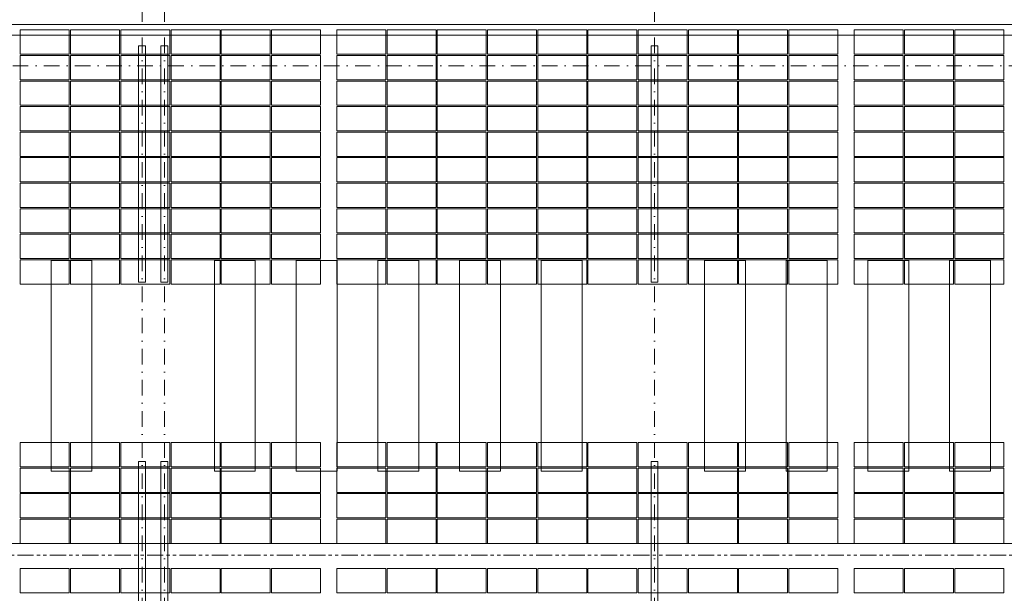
# Model space of a CAD drawing. Header units: millimetres. Extents: x -29085 to 3627694, y -159961 to 2281735.
# Tile 171 of 229: x 288934 to 313044, y 254768 to 268810. Entities that reach past the tile are written whole.
import ezdxf

# ---------------------------------------------------------------- set-up
doc = ezdxf.new("R2010")
doc.units = ezdxf.units.MM
for name, pattern in [('CENTERX2', [101.6, 63.5, -12.7, 12.7, -12.7]), ('DASHDOT', [25.4, 12.7, -6.35, 0, -6.35]), ('PHANTOM2', [31.75, 15.875, -3.175, 3.175, -3.175, 3.175, -3.175])]:
    doc.linetypes.add(name, pattern=pattern)
for name, color, linetype, lineweight in [('A99_FVE', 30, 'Continuous', 5), ('A99_S_kce-demolice', 30, 'Continuous', 20), ('A99_S_kce-pohl', 7, 'Continuous', 5), ('A99_S_osy', 1, 'CENTERX2', 5)]:
    doc.layers.add(name, color=color, linetype=linetype, lineweight=lineweight)

msp = doc.modelspace()

# ---------------------------------------------------------------- linework, layer by layer
at = {"layer": 'A99_FVE', "lineweight": 5, "ltscale": 2}
for points in [[(288949, 268558.3), (288949, 267963.3), (290149, 267963.3), (290149, 268558.3)], [(291379, 268558.3), (291379, 267963.3), (290179, 267963.3), (290179, 268558.3)], [(292609, 268558.3), (292609, 267963.3), (291409, 267963.3), (291409, 268558.3)], [(293839, 268558.3), (293839, 267963.3), (292639, 267963.3), (292639, 268558.3)], [(295069, 268558.3), (295069, 267963.3), (293869, 267963.3), (293869, 268558.3)], [(296299, 268558.3), (296299, 267963.3), (295099, 267963.3), (295099, 268558.3)], [(296699, 268558.3), (296699, 267963.3), (297899, 267963.3), (297899, 268558.3)], [(297929, 268558.3), (297929, 267963.3), (299129, 267963.3), (299129, 268558.3)], [(299159, 268558.3), (299159, 267963.3), (300359, 267963.3), (300359, 268558.3)], [(300389, 268558.3), (300389, 267963.3), (301589, 267963.3), (301589, 268558.3)], [(301619, 268558.3), (301619, 267963.3), (302819, 267963.3), (302819, 268558.3)], [(304049, 268558.3), (304049, 267963.3), (302849, 267963.3), (302849, 268558.3)], [(305279, 268558.3), (305279, 267963.3), (304079, 267963.3), (304079, 268558.3)], [(306509, 268558.3), (306509, 267963.3), (305309, 267963.3), (305309, 268558.3)], [(307739, 268558.3), (307739, 267963.3), (306539, 267963.3), (306539, 268558.3)], [(308969, 268558.3), (308969, 267963.3), (307769, 267963.3), (307769, 268558.3)], [(309369, 268558.3), (309369, 267963.3), (310569, 267963.3), (310569, 268558.3)], [(310599, 268558.3), (310599, 267963.3), (311799, 267963.3), (311799, 268558.3)], [(311829, 268558.3), (311829, 267963.3), (313029, 267963.3), (313029, 268558.3)], [(288949, 267338.3), (288949, 267933.3), (290149, 267933.3), (290149, 267338.3)], [(291379, 267338.3), (291379, 267933.3), (290179, 267933.3), (290179, 267338.3)], [(292609, 267338.3), (292609, 267933.3), (291409, 267933.3), (291409, 267338.3)], [(293839, 267338.3), (293839, 267933.3), (292639, 267933.3), (292639, 267338.3)], [(295069, 267338.3), (295069, 267933.3), (293869, 267933.3), (293869, 267338.3)], [(296299, 267338.3), (296299, 267933.3), (295099, 267933.3), (295099, 267338.3)], [(296699, 267338.3), (296699, 267933.3), (297899, 267933.3), (297899, 267338.3)], [(297929, 267338.3), (297929, 267933.3), (299129, 267933.3), (299129, 267338.3)], [(299159, 267338.3), (299159, 267933.3), (300359, 267933.3), (300359, 267338.3)], [(300389, 267338.3), (300389, 267933.3), (301589, 267933.3), (301589, 267338.3)], [(301619, 267338.3), (301619, 267933.3), (302819, 267933.3), (302819, 267338.3)], [(304049, 267338.3), (304049, 267933.3), (302849, 267933.3), (302849, 267338.3)], [(305279, 267338.3), (305279, 267933.3), (304079, 267933.3), (304079, 267338.3)], [(306509, 267338.3), (306509, 267933.3), (305309, 267933.3), (305309, 267338.3)], [(307739, 267338.3), (307739, 267933.3), (306539, 267933.3), (306539, 267338.3)], [(308969, 267338.3), (308969, 267933.3), (307769, 267933.3), (307769, 267338.3)], [(309369, 267338.3), (309369, 267933.3), (310569, 267933.3), (310569, 267338.3)], [(310599, 267338.3), (310599, 267933.3), (311799, 267933.3), (311799, 267338.3)], [(311829, 267338.3), (311829, 267933.3), (313029, 267933.3), (313029, 267338.3)], [(288949, 267308.3), (288949, 266713.3), (290149, 266713.3), (290149, 267308.3)], [(291379, 267308.3), (291379, 266713.3), (290179, 266713.3), (290179, 267308.3)], [(292609, 267308.3), (292609, 266713.3), (291409, 266713.3), (291409, 267308.3)], [(293839, 267308.3), (293839, 266713.3), (292639, 266713.3), (292639, 267308.3)], [(295069, 267308.3), (295069, 266713.3), (293869, 266713.3), (293869, 267308.3)], [(296299, 267308.3), (296299, 266713.3), (295099, 266713.3), (295099, 267308.3)], [(296699, 267308.3), (296699, 266713.3), (297899, 266713.3), (297899, 267308.3)], [(297929, 267308.3), (297929, 266713.3), (299129, 266713.3), (299129, 267308.3)], [(299159, 267308.3), (299159, 266713.3), (300359, 266713.3), (300359, 267308.3)], [(300389, 267308.3), (300389, 266713.3), (301589, 266713.3), (301589, 267308.3)], [(301619, 267308.3), (301619, 266713.3), (302819, 266713.3), (302819, 267308.3)], [(304049, 267308.3), (304049, 266713.3), (302849, 266713.3), (302849, 267308.3)], [(305279, 267308.3), (305279, 266713.3), (304079, 266713.3), (304079, 267308.3)], [(306509, 267308.3), (306509, 266713.3), (305309, 266713.3), (305309, 267308.3)], [(307739, 267308.3), (307739, 266713.3), (306539, 266713.3), (306539, 267308.3)], [(308969, 267308.3), (308969, 266713.3), (307769, 266713.3), (307769, 267308.3)], [(309369, 267308.3), (309369, 266713.3), (310569, 266713.3), (310569, 267308.3)], [(310599, 267308.3), (310599, 266713.3), (311799, 266713.3), (311799, 267308.3)], [(311829, 267308.3), (311829, 266713.3), (313029, 266713.3), (313029, 267308.3)], [(288949, 266088.3), (288949, 266683.3), (290149, 266683.3), (290149, 266088.3)], [(291379, 266088.3), (291379, 266683.3), (290179, 266683.3), (290179, 266088.3)], [(292609, 266088.3), (292609, 266683.3), (291409, 266683.3), (291409, 266088.3)], [(293839, 266088.3), (293839, 266683.3), (292639, 266683.3), (292639, 266088.3)], [(295069, 266088.3), (295069, 266683.3), (293869, 266683.3), (293869, 266088.3)], [(296299, 266088.3), (296299, 266683.3), (295099, 266683.3), (295099, 266088.3)], [(296699, 266088.3), (296699, 266683.3), (297899, 266683.3), (297899, 266088.3)], [(297929, 266088.3), (297929, 266683.3), (299129, 266683.3), (299129, 266088.3)], [(299159, 266088.3), (299159, 266683.3), (300359, 266683.3), (300359, 266088.3)], [(300389, 266088.3), (300389, 266683.3), (301589, 266683.3), (301589, 266088.3)], [(301619, 266088.3), (301619, 266683.3), (302819, 266683.3), (302819, 266088.3)], [(304049, 266088.3), (304049, 266683.3), (302849, 266683.3), (302849, 266088.3)], [(305279, 266088.3), (305279, 266683.3), (304079, 266683.3), (304079, 266088.3)], [(306509, 266088.3), (306509, 266683.3), (305309, 266683.3), (305309, 266088.3)], [(307739, 266088.3), (307739, 266683.3), (306539, 266683.3), (306539, 266088.3)], [(308969, 266088.3), (308969, 266683.3), (307769, 266683.3), (307769, 266088.3)], [(309369, 266088.3), (309369, 266683.3), (310569, 266683.3), (310569, 266088.3)], [(310599, 266088.3), (310599, 266683.3), (311799, 266683.3), (311799, 266088.3)], [(311829, 266088.3), (311829, 266683.3), (313029, 266683.3), (313029, 266088.3)], [(288949, 265463.3), (288949, 266058.3), (290149, 266058.3), (290149, 265463.3)], [(291379, 265463.3), (291379, 266058.3), (290179, 266058.3), (290179, 265463.3)], [(292609, 265463.3), (292609, 266058.3), (291409, 266058.3), (291409, 265463.3)], [(293839, 265463.3), (293839, 266058.3), (292639, 266058.3), (292639, 265463.3)], [(295069, 265463.3), (295069, 266058.3), (293869, 266058.3), (293869, 265463.3)], [(296299, 265463.3), (296299, 266058.3), (295099, 266058.3), (295099, 265463.3)], [(296699, 265463.3), (296699, 266058.3), (297899, 266058.3), (297899, 265463.3)], [(297929, 265463.3), (297929, 266058.3), (299129, 266058.3), (299129, 265463.3)], [(299159, 265463.3), (299159, 266058.3), (300359, 266058.3), (300359, 265463.3)], [(300389, 265463.3), (300389, 266058.3), (301589, 266058.3), (301589, 265463.3)], [(301619, 265463.3), (301619, 266058.3), (302819, 266058.3), (302819, 265463.3)], [(304049, 265463.3), (304049, 266058.3), (302849, 266058.3), (302849, 265463.3)], [(305279, 265463.3), (305279, 266058.3), (304079, 266058.3), (304079, 265463.3)], [(306509, 265463.3), (306509, 266058.3), (305309, 266058.3), (305309, 265463.3)], [(307739, 265463.3), (307739, 266058.3), (306539, 266058.3), (306539, 265463.3)], [(308969, 265463.3), (308969, 266058.3), (307769, 266058.3), (307769, 265463.3)], [(309369, 265463.3), (309369, 266058.3), (310569, 266058.3), (310569, 265463.3)], [(310599, 265463.3), (310599, 266058.3), (311799, 266058.3), (311799, 265463.3)], [(311829, 265463.3), (311829, 266058.3), (313029, 266058.3), (313029, 265463.3)], [(288949, 264838.3), (288949, 265433.3), (290149, 265433.3), (290149, 264838.3)], [(291379, 264838.3), (291379, 265433.3), (290179, 265433.3), (290179, 264838.3)], [(292609, 264838.3), (292609, 265433.3), (291409, 265433.3), (291409, 264838.3)], [(293839, 264838.3), (293839, 265433.3), (292639, 265433.3), (292639, 264838.3)], [(295069, 264838.3), (295069, 265433.3), (293869, 265433.3), (293869, 264838.3)], [(296299, 264838.3), (296299, 265433.3), (295099, 265433.3), (295099, 264838.3)], [(296699, 264838.3), (296699, 265433.3), (297899, 265433.3), (297899, 264838.3)], [(297929, 264838.3), (297929, 265433.3), (299129, 265433.3), (299129, 264838.3)], [(299159, 264838.3), (299159, 265433.3), (300359, 265433.3), (300359, 264838.3)], [(300389, 264838.3), (300389, 265433.3), (301589, 265433.3), (301589, 264838.3)], [(301619, 264838.3), (301619, 265433.3), (302819, 265433.3), (302819, 264838.3)], [(304049, 264838.3), (304049, 265433.3), (302849, 265433.3), (302849, 264838.3)], [(305279, 264838.3), (305279, 265433.3), (304079, 265433.3), (304079, 264838.3)], [(306509, 264838.3), (306509, 265433.3), (305309, 265433.3), (305309, 264838.3)], [(307739, 264838.3), (307739, 265433.3), (306539, 265433.3), (306539, 264838.3)], [(308969, 264838.3), (308969, 265433.3), (307769, 265433.3), (307769, 264838.3)], [(309369, 264838.3), (309369, 265433.3), (310569, 265433.3), (310569, 264838.3)], [(310599, 264838.3), (310599, 265433.3), (311799, 265433.3), (311799, 264838.3)], [(311829, 264838.3), (311829, 265433.3), (313029, 265433.3), (313029, 264838.3)], [(288949, 264213.3), (288949, 264808.3), (290149, 264808.3), (290149, 264213.3)], [(291379, 264213.3), (291379, 264808.3), (290179, 264808.3), (290179, 264213.3)], [(292609, 264213.3), (292609, 264808.3), (291409, 264808.3), (291409, 264213.3)], [(293839, 264213.3), (293839, 264808.3), (292639, 264808.3), (292639, 264213.3)], [(295069, 264213.3), (295069, 264808.3), (293869, 264808.3), (293869, 264213.3)], [(296299, 264213.3), (296299, 264808.3), (295099, 264808.3), (295099, 264213.3)], [(296699, 264213.3), (296699, 264808.3), (297899, 264808.3), (297899, 264213.3)], [(297929, 264213.3), (297929, 264808.3), (299129, 264808.3), (299129, 264213.3)], [(299159, 264213.3), (299159, 264808.3), (300359, 264808.3), (300359, 264213.3)], [(300389, 264213.3), (300389, 264808.3), (301589, 264808.3), (301589, 264213.3)], [(301619, 264213.3), (301619, 264808.3), (302819, 264808.3), (302819, 264213.3)], [(304049, 264213.3), (304049, 264808.3), (302849, 264808.3), (302849, 264213.3)], [(305279, 264213.3), (305279, 264808.3), (304079, 264808.3), (304079, 264213.3)], [(306509, 264213.3), (306509, 264808.3), (305309, 264808.3), (305309, 264213.3)], [(307739, 264213.3), (307739, 264808.3), (306539, 264808.3), (306539, 264213.3)], [(308969, 264213.3), (308969, 264808.3), (307769, 264808.3), (307769, 264213.3)], [(309369, 264213.3), (309369, 264808.3), (310569, 264808.3), (310569, 264213.3)], [(310599, 264213.3), (310599, 264808.3), (311799, 264808.3), (311799, 264213.3)], [(311829, 264213.3), (311829, 264808.3), (313029, 264808.3), (313029, 264213.3)], [(288949, 263588.3), (288949, 264183.3), (290149, 264183.3), (290149, 263588.3)], [(291379, 263588.3), (291379, 264183.3), (290179, 264183.3), (290179, 263588.3)], [(292609, 263588.3), (292609, 264183.3), (291409, 264183.3), (291409, 263588.3)], [(293839, 263588.3), (293839, 264183.3), (292639, 264183.3), (292639, 263588.3)], [(295069, 263588.3), (295069, 264183.3), (293869, 264183.3), (293869, 263588.3)], [(296299, 263588.3), (296299, 264183.3), (295099, 264183.3), (295099, 263588.3)], [(296699, 263588.3), (296699, 264183.3), (297899, 264183.3), (297899, 263588.3)], [(297929, 263588.3), (297929, 264183.3), (299129, 264183.3), (299129, 263588.3)], [(299159, 263588.3), (299159, 264183.3), (300359, 264183.3), (300359, 263588.3)], [(300389, 263588.3), (300389, 264183.3), (301589, 264183.3), (301589, 263588.3)], [(301619, 263588.3), (301619, 264183.3), (302819, 264183.3), (302819, 263588.3)], [(304049, 263588.3), (304049, 264183.3), (302849, 264183.3), (302849, 263588.3)], [(305279, 263588.3), (305279, 264183.3), (304079, 264183.3), (304079, 263588.3)], [(306509, 263588.3), (306509, 264183.3), (305309, 264183.3), (305309, 263588.3)], [(307739, 263588.3), (307739, 264183.3), (306539, 264183.3), (306539, 263588.3)], [(308969, 263588.3), (308969, 264183.3), (307769, 264183.3), (307769, 263588.3)], [(309369, 263588.3), (309369, 264183.3), (310569, 264183.3), (310569, 263588.3)], [(310599, 263588.3), (310599, 264183.3), (311799, 264183.3), (311799, 263588.3)], [(311829, 263588.3), (311829, 264183.3), (313029, 264183.3), (313029, 263588.3)], [(288949, 262963.3), (288949, 263558.3), (290149, 263558.3), (290149, 262963.3)], [(291379, 262963.3), (291379, 263558.3), (290179, 263558.3), (290179, 262963.3)], [(292609, 262963.3), (292609, 263558.3), (291409, 263558.3), (291409, 262963.3)], [(293839, 262963.3), (293839, 263558.3), (292639, 263558.3), (292639, 262963.3)], [(295069, 262963.3), (295069, 263558.3), (293869, 263558.3), (293869, 262963.3)], [(296299, 262963.3), (296299, 263558.3), (295099, 263558.3), (295099, 262963.3)], [(296699, 262963.3), (296699, 263558.3), (297899, 263558.3), (297899, 262963.3)], [(297929, 262963.3), (297929, 263558.3), (299129, 263558.3), (299129, 262963.3)], [(299159, 262963.3), (299159, 263558.3), (300359, 263558.3), (300359, 262963.3)], [(300389, 262963.3), (300389, 263558.3), (301589, 263558.3), (301589, 262963.3)], [(301619, 262963.3), (301619, 263558.3), (302819, 263558.3), (302819, 262963.3)], [(304049, 262963.3), (304049, 263558.3), (302849, 263558.3), (302849, 262963.3)], [(305279, 262963.3), (305279, 263558.3), (304079, 263558.3), (304079, 262963.3)], [(306509, 262963.3), (306509, 263558.3), (305309, 263558.3), (305309, 262963.3)], [(307739, 262963.3), (307739, 263558.3), (306539, 263558.3), (306539, 262963.3)], [(308969, 262963.3), (308969, 263558.3), (307769, 263558.3), (307769, 262963.3)], [(309369, 262963.3), (309369, 263558.3), (310569, 263558.3), (310569, 262963.3)], [(310599, 262963.3), (310599, 263558.3), (311799, 263558.3), (311799, 262963.3)], [(311829, 262963.3), (311829, 263558.3), (313029, 263558.3), (313029, 262963.3)], [(288949, 262338.3), (288949, 262933.3), (290149, 262933.3), (290149, 262338.3)], [(291379, 262338.3), (291379, 262933.3), (290179, 262933.3), (290179, 262338.3)], [(292609, 262338.3), (292609, 262933.3), (291409, 262933.3), (291409, 262338.3)], [(293839, 262338.3), (293839, 262933.3), (292639, 262933.3), (292639, 262338.3)], [(295069, 262338.3), (295069, 262933.3), (293869, 262933.3), (293869, 262338.3)], [(296299, 262338.3), (296299, 262933.3), (295099, 262933.3), (295099, 262338.3)], [(296699, 262338.3), (296699, 262933.3), (297899, 262933.3), (297899, 262338.3)], [(297929, 262338.3), (297929, 262933.3), (299129, 262933.3), (299129, 262338.3)], [(299159, 262338.3), (299159, 262933.3), (300359, 262933.3), (300359, 262338.3)], [(300389, 262338.3), (300389, 262933.3), (301589, 262933.3), (301589, 262338.3)], [(301619, 262338.3), (301619, 262933.3), (302819, 262933.3), (302819, 262338.3)], [(304049, 262338.3), (304049, 262933.3), (302849, 262933.3), (302849, 262338.3)], [(305279, 262338.3), (305279, 262933.3), (304079, 262933.3), (304079, 262338.3)], [(306509, 262338.3), (306509, 262933.3), (305309, 262933.3), (305309, 262338.3)], [(307739, 262338.3), (307739, 262933.3), (306539, 262933.3), (306539, 262338.3)], [(308969, 262338.3), (308969, 262933.3), (307769, 262933.3), (307769, 262338.3)], [(309369, 262338.3), (309369, 262933.3), (310569, 262933.3), (310569, 262338.3)], [(310599, 262338.3), (310599, 262933.3), (311799, 262933.3), (311799, 262338.3)], [(311829, 262338.3), (311829, 262933.3), (313029, 262933.3), (313029, 262338.3)], [(288949, 257863.3), (288949, 258458.3), (290149, 258458.3), (290149, 257863.3)], [(291379, 257863.3), (291379, 258458.3), (290179, 258458.3), (290179, 257863.3)], [(292609, 257863.3), (292609, 258458.3), (291409, 258458.3), (291409, 257863.3)], [(293839, 257863.3), (293839, 258458.3), (292639, 258458.3), (292639, 257863.3)], [(295069, 257863.3), (295069, 258458.3), (293869, 258458.3), (293869, 257863.3)], [(296299, 257863.3), (296299, 258458.3), (295099, 258458.3), (295099, 257863.3)], [(296699, 257863.3), (296699, 258458.3), (297899, 258458.3), (297899, 257863.3)], [(297929, 257863.3), (297929, 258458.3), (299129, 258458.3), (299129, 257863.3)], [(299159, 257863.3), (299159, 258458.3), (300359, 258458.3), (300359, 257863.3)], [(300389, 257863.3), (300389, 258458.3), (301589, 258458.3), (301589, 257863.3)], [(301619, 257863.3), (301619, 258458.3), (302819, 258458.3), (302819, 257863.3)], [(304049, 257863.3), (304049, 258458.3), (302849, 258458.3), (302849, 257863.3)], [(305279, 257863.3), (305279, 258458.3), (304079, 258458.3), (304079, 257863.3)], [(306509, 257863.3), (306509, 258458.3), (305309, 258458.3), (305309, 257863.3)], [(307739, 257863.3), (307739, 258458.3), (306539, 258458.3), (306539, 257863.3)], [(308969, 257863.3), (308969, 258458.3), (307769, 258458.3), (307769, 257863.3)], [(309369, 257863.3), (309369, 258458.3), (310569, 258458.3), (310569, 257863.3)], [(310599, 257863.3), (310599, 258458.3), (311799, 258458.3), (311799, 257863.3)], [(311829, 257863.3), (311829, 258458.3), (313029, 258458.3), (313029, 257863.3)], [(288949, 257238.3), (288949, 257833.3), (290149, 257833.3), (290149, 257238.3)], [(291379, 257238.3), (291379, 257833.3), (290179, 257833.3), (290179, 257238.3)], [(292609, 257238.3), (292609, 257833.3), (291409, 257833.3), (291409, 257238.3)], [(293839, 257238.3), (293839, 257833.3), (292639, 257833.3), (292639, 257238.3)], [(295069, 257238.3), (295069, 257833.3), (293869, 257833.3), (293869, 257238.3)], [(296299, 257238.3), (296299, 257833.3), (295099, 257833.3), (295099, 257238.3)], [(296699, 257238.3), (296699, 257833.3), (297899, 257833.3), (297899, 257238.3)], [(297929, 257238.3), (297929, 257833.3), (299129, 257833.3), (299129, 257238.3)], [(299159, 257238.3), (299159, 257833.3), (300359, 257833.3), (300359, 257238.3)], [(300389, 257238.3), (300389, 257833.3), (301589, 257833.3), (301589, 257238.3)], [(301619, 257238.3), (301619, 257833.3), (302819, 257833.3), (302819, 257238.3)], [(304049, 257238.3), (304049, 257833.3), (302849, 257833.3), (302849, 257238.3)], [(305279, 257238.3), (305279, 257833.3), (304079, 257833.3), (304079, 257238.3)], [(306509, 257238.3), (306509, 257833.3), (305309, 257833.3), (305309, 257238.3)], [(307739, 257238.3), (307739, 257833.3), (306539, 257833.3), (306539, 257238.3)], [(308969, 257238.3), (308969, 257833.3), (307769, 257833.3), (307769, 257238.3)], [(309369, 257238.3), (309369, 257833.3), (310569, 257833.3), (310569, 257238.3)], [(310599, 257238.3), (310599, 257833.3), (311799, 257833.3), (311799, 257238.3)], [(311829, 257238.3), (311829, 257833.3), (313029, 257833.3), (313029, 257238.3)], [(288949, 256613.3), (288949, 257208.3), (290149, 257208.3), (290149, 256613.3)], [(291379, 256613.3), (291379, 257208.3), (290179, 257208.3), (290179, 256613.3)], [(292609, 256613.3), (292609, 257208.3), (291409, 257208.3), (291409, 256613.3)], [(293839, 256613.3), (293839, 257208.3), (292639, 257208.3), (292639, 256613.3)], [(295069, 256613.3), (295069, 257208.3), (293869, 257208.3), (293869, 256613.3)], [(296299, 256613.3), (296299, 257208.3), (295099, 257208.3), (295099, 256613.3)], [(296699, 256613.3), (296699, 257208.3), (297899, 257208.3), (297899, 256613.3)], [(297929, 256613.3), (297929, 257208.3), (299129, 257208.3), (299129, 256613.3)], [(299159, 256613.3), (299159, 257208.3), (300359, 257208.3), (300359, 256613.3)], [(300389, 256613.3), (300389, 257208.3), (301589, 257208.3), (301589, 256613.3)], [(301619, 256613.3), (301619, 257208.3), (302819, 257208.3), (302819, 256613.3)], [(304049, 256613.3), (304049, 257208.3), (302849, 257208.3), (302849, 256613.3)], [(305279, 256613.3), (305279, 257208.3), (304079, 257208.3), (304079, 256613.3)], [(306509, 256613.3), (306509, 257208.3), (305309, 257208.3), (305309, 256613.3)], [(307739, 256613.3), (307739, 257208.3), (306539, 257208.3), (306539, 256613.3)], [(308969, 256613.3), (308969, 257208.3), (307769, 257208.3), (307769, 256613.3)], [(309369, 256613.3), (309369, 257208.3), (310569, 257208.3), (310569, 256613.3)], [(310599, 256613.3), (310599, 257208.3), (311799, 257208.3), (311799, 256613.3)], [(311829, 256613.3), (311829, 257208.3), (313029, 257208.3), (313029, 256613.3)], [(288949, 255988.3), (288949, 256583.3), (290149, 256583.3), (290149, 255988.3)], [(291379, 255988.3), (291379, 256583.3), (290179, 256583.3), (290179, 255988.3)], [(292609, 255988.3), (292609, 256583.3), (291409, 256583.3), (291409, 255988.3)], [(293839, 255988.3), (293839, 256583.3), (292639, 256583.3), (292639, 255988.3)], [(295069, 255988.3), (295069, 256583.3), (293869, 256583.3), (293869, 255988.3)], [(296299, 255988.3), (296299, 256583.3), (295099, 256583.3), (295099, 255988.3)], [(296699, 255988.3), (296699, 256583.3), (297899, 256583.3), (297899, 255988.3)], [(297929, 255988.3), (297929, 256583.3), (299129, 256583.3), (299129, 255988.3)], [(299159, 255988.3), (299159, 256583.3), (300359, 256583.3), (300359, 255988.3)], [(300389, 255988.3), (300389, 256583.3), (301589, 256583.3), (301589, 255988.3)], [(301619, 255988.3), (301619, 256583.3), (302819, 256583.3), (302819, 255988.3)], [(304049, 255988.3), (304049, 256583.3), (302849, 256583.3), (302849, 255988.3)], [(305279, 255988.3), (305279, 256583.3), (304079, 256583.3), (304079, 255988.3)], [(306509, 255988.3), (306509, 256583.3), (305309, 256583.3), (305309, 255988.3)], [(307739, 255988.3), (307739, 256583.3), (306539, 256583.3), (306539, 255988.3)], [(308969, 255988.3), (308969, 256583.3), (307769, 256583.3), (307769, 255988.3)], [(309369, 255988.3), (309369, 256583.3), (310569, 256583.3), (310569, 255988.3)], [(310599, 255988.3), (310599, 256583.3), (311799, 256583.3), (311799, 255988.3)], [(311829, 255988.3), (311829, 256583.3), (313029, 256583.3), (313029, 255988.3)], [(288949, 254783.3), (288949, 255378.3), (290149, 255378.3), (290149, 254783.3)], [(291379, 254783.3), (291379, 255378.3), (290179, 255378.3), (290179, 254783.3)], [(292609, 254783.3), (292609, 255378.3), (291409, 255378.3), (291409, 254783.3)], [(293839, 254783.3), (293839, 255378.3), (292639, 255378.3), (292639, 254783.3)], [(295069, 254783.3), (295069, 255378.3), (293869, 255378.3), (293869, 254783.3)], [(296299, 254783.3), (296299, 255378.3), (295099, 255378.3), (295099, 254783.3)], [(296699, 254783.3), (296699, 255378.3), (297899, 255378.3), (297899, 254783.3)], [(297929, 254783.3), (297929, 255378.3), (299129, 255378.3), (299129, 254783.3)], [(299159, 254783.3), (299159, 255378.3), (300359, 255378.3), (300359, 254783.3)], [(300389, 254783.3), (300389, 255378.3), (301589, 255378.3), (301589, 254783.3)], [(301619, 254783.3), (301619, 255378.3), (302819, 255378.3), (302819, 254783.3)], [(304049, 254783.3), (304049, 255378.3), (302849, 255378.3), (302849, 254783.3)], [(305279, 254783.3), (305279, 255378.3), (304079, 255378.3), (304079, 254783.3)], [(306509, 254783.3), (306509, 255378.3), (305309, 255378.3), (305309, 254783.3)], [(307739, 254783.3), (307739, 255378.3), (306539, 255378.3), (306539, 254783.3)], [(308969, 254783.3), (308969, 255378.3), (307769, 255378.3), (307769, 254783.3)], [(309369, 254783.3), (309369, 255378.3), (310569, 255378.3), (310569, 254783.3)], [(310599, 254783.3), (310599, 255378.3), (311799, 255378.3), (311799, 254783.3)], [(311829, 254783.3), (311829, 255378.3), (313029, 255378.3), (313029, 254783.3)]]:
    msp.add_lwpolyline(points, close=True, dxfattribs=at)
at = {"layer": 'A99_FVE', "linetype": 'Continuous', "lineweight": 15, "ltscale": 2}
for points in [[(291844, 268168.3), (292014, 268168.3), (292014, 262383.3), (291844, 262383.3)], [(292394, 268168.3), (292564, 268168.3), (292564, 262383.3), (292394, 262383.3)], [(304394, 268169.1), (304564, 268169.1), (304564, 262384.1), (304394, 262384.1)], [(291844, 257993.3), (292014, 257993.3), (292014, 253978.3), (291844, 253978.3)], [(292394, 257993.3), (292564, 257993.3), (292564, 253978.3), (292394, 253978.3)], [(304394, 257993.3), (304564, 257993.3), (304564, 253978.3), (304394, 253978.3)]]:
    msp.add_lwpolyline(points, close=True, dxfattribs=at)
at = {"layer": 'A99_S_kce-demolice', "linetype": 'Continuous', "lineweight": 9}
for points in [[(289704, 262918.3), (290704, 262918.3), (290704, 257758.3), (289704, 257758.3)], [(293704, 262918.3), (294704, 262918.3), (294704, 257758.3), (293704, 257758.3)], [(295704, 262918.3), (296704, 262918.3), (296704, 257758.3), (295704, 257758.3)], [(297704, 262918.3), (298704, 262918.3), (298704, 257758.3), (297704, 257758.3)], [(299704, 262918.3), (300704, 262918.3), (300704, 257758.3), (299704, 257758.3)], [(301704, 262918.3), (302704, 262918.3), (302704, 257758.3), (301704, 257758.3)], [(305704, 262918.3), (306704, 262918.3), (306704, 257758.3), (305704, 257758.3)], [(307704, 262918.3), (308704, 262918.3), (308704, 257758.3), (307704, 257758.3)], [(309704, 262918.3), (310704, 262918.3), (310704, 257758.3), (309704, 257758.3)], [(311704, 262918.3), (312704, 262918.3), (312704, 257758.3), (311704, 257758.3)]]:
    msp.add_lwpolyline(points, close=True, dxfattribs=at)
at = {"layer": 'A99_S_kce-demolice', "linetype": 'PHANTOM2', "lineweight": 9, "ltscale": 25}
msp.add_lwpolyline([(221409, 255698.3), (352739, 255698.3)], dxfattribs=at)
at = {"layer": 'A99_S_kce-pohl', "linetype": 'Continuous', "ltscale": 25}
msp.add_lwpolyline([(352479, 268428.3), (352479, 268693.3), (221939, 268693.3), (221939, 268428.3)], close=True, dxfattribs=at)
at = {"layer": 'A99_S_kce-pohl', "linetype": 'Continuous'}
msp.add_lwpolyline([(352804.5, 255983.3), (213329, 255983.3)], dxfattribs=at)
at = {"layer": 'A99_S_osy', "linetype": 'DASHDOT', "lineweight": 5, "ltscale": 30}
for points in [[(291929, 344583.3), (291929, 241173.3)], [(292479, 344583.3), (292479, 241173.3)], [(304479, 344583.3), (304479, 241173.3)], [(366879, 267683.3), (211269, 267683.3)]]:
    msp.add_lwpolyline(points, dxfattribs=at)

doc.saveas('drawing.dxf')
